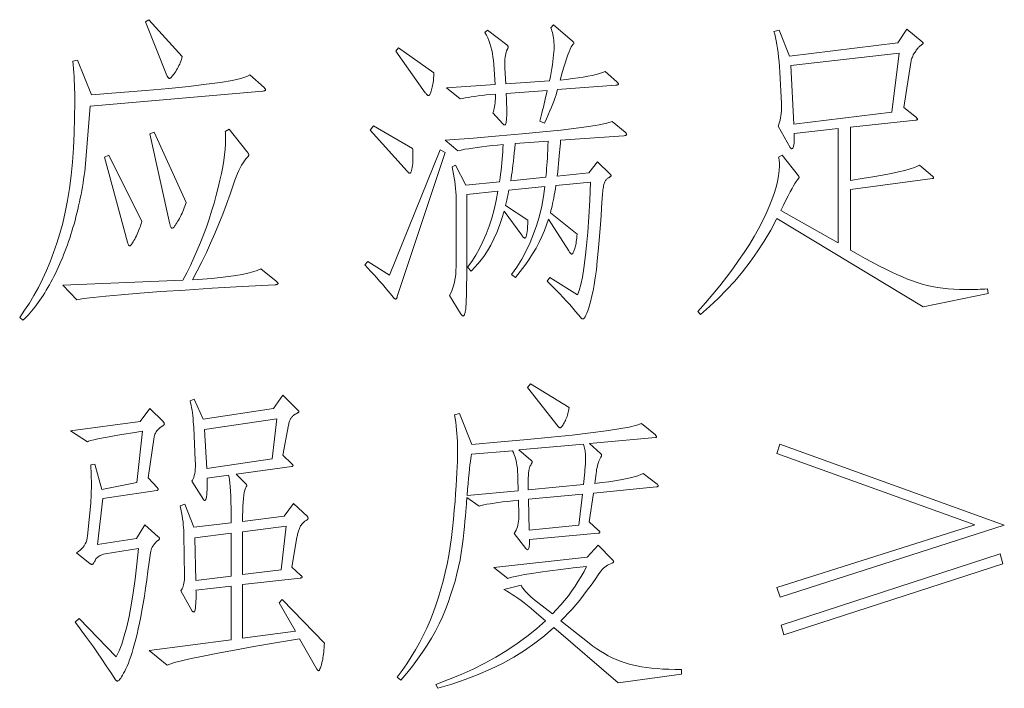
# Model space of a CAD drawing. Extents: x 0 to 1189, y 0 to 841.
# Tile 35 of 129: x 96 to 112, y 63 to 74. Entities that reach past the tile are written whole.
import ezdxf

# ---------------------------------------------------------------- set-up
doc = ezdxf.new("R2010")
doc.units = 0

msp = doc.modelspace()

# ---------------------------------------------------------------- linework, layer by layer
at = {"color": 7, "lineweight": 13}
for points in [[(98.374, 73.422), (98.367, 73.396), (98.36, 73.371), (98.351, 73.347), (98.342, 73.322), (98.332, 73.298), (98.321, 73.274), (98.309, 73.251), (98.296, 73.227), (98.283, 73.204), (98.268, 73.181), (98.254, 73.16), (98.241, 73.141), (98.228, 73.123), (98.217, 73.109), (98.206, 73.096), (98.197, 73.086), (98.188, 73.078), (98.181, 73.072), (98.174, 73.069), (98.168, 73.068), (98.163, 73.068), (98.158, 73.07), (98.153, 73.072), (98.149, 73.075), (98.144, 73.08), (98.14, 73.085), (98.136, 73.091), (98.133, 73.098), (98.129, 73.106), (98.126, 73.115), (97.778, 73.986), (97.83, 74.018)], [(105.416, 73.01), (105.421, 73.005), (105.426, 73), (105.43, 72.995), (105.433, 72.991), (105.436, 72.987), (105.438, 72.984), (105.44, 72.981), (105.442, 72.978), (105.442, 72.975), (105.443, 72.973), (105.442, 72.971), (105.441, 72.969), (105.439, 72.967), (105.436, 72.965), (105.432, 72.964), (105.427, 72.962), (105.422, 72.961), (105.416, 72.959), (105.408, 72.958), (105.4, 72.957), (104.456, 72.888), (104.445, 72.848), (104.432, 72.804), (104.417, 72.757), (104.399, 72.708), (104.379, 72.655), (104.357, 72.599), (104.332, 72.54), (104.305, 72.478), (104.276, 72.413), (104.244, 72.345), (104.165, 72.376), (104.177, 72.418), (104.189, 72.462), (104.2, 72.507), (104.212, 72.555), (104.225, 72.603), (104.237, 72.654), (104.249, 72.706), (104.261, 72.76), (104.274, 72.815), (104.287, 72.873), (103.621, 72.825), (103.623, 72.791), (103.625, 72.758), (103.627, 72.727), (103.628, 72.697), (103.629, 72.668), (103.63, 72.641), (103.631, 72.615), (103.632, 72.59), (103.632, 72.567), (103.632, 72.545), (103.632, 72.501), (103.631, 72.462), (103.629, 72.427), (103.627, 72.397), (103.624, 72.371), (103.621, 72.35), (103.616, 72.334), (103.612, 72.322), (103.606, 72.315), (103.6, 72.313), (103.597, 72.313), (103.594, 72.314), (103.591, 72.315), (103.588, 72.316), (103.584, 72.318), (103.581, 72.321), (103.578, 72.323), (103.575, 72.326), (103.572, 72.33), (103.569, 72.334), (103.405, 72.508), (103.414, 72.531), (103.422, 72.556), (103.429, 72.582), (103.435, 72.61), (103.439, 72.64), (103.443, 72.672), (103.446, 72.705), (103.447, 72.74), (103.448, 72.776), (103.447, 72.814), (103.371, 72.807), (103.299, 72.799), (103.232, 72.792), (103.168, 72.784), (103.109, 72.776), (103.054, 72.768), (103.004, 72.76), (102.957, 72.752), (102.915, 72.744), (102.877, 72.735), (102.655, 72.915), (103.442, 72.968), (103.421, 73.295), (103.416, 73.356), (103.408, 73.415), (103.399, 73.472), (103.388, 73.527), (103.375, 73.58), (103.359, 73.631), (103.342, 73.679), (103.323, 73.726), (103.302, 73.77), (103.278, 73.812), (103.321, 73.849), (103.632, 73.612), (103.636, 73.608), (103.64, 73.605), (103.643, 73.602), (103.645, 73.599), (103.648, 73.595), (103.65, 73.592), (103.651, 73.588), (103.652, 73.585), (103.653, 73.581), (103.653, 73.577), (103.653, 73.574), (103.652, 73.57), (103.652, 73.565), (103.651, 73.561), (103.649, 73.557), (103.647, 73.552), (103.645, 73.548), (103.643, 73.543), (103.64, 73.538), (103.637, 73.532), (103.628, 73.513), (103.621, 73.492), (103.614, 73.468), (103.609, 73.441), (103.604, 73.412), (103.601, 73.381), (103.599, 73.347), (103.598, 73.311), (103.599, 73.273), (103.6, 73.232), (103.616, 72.978), (104.324, 73.026), (104.338, 73.096), (104.35, 73.163), (104.361, 73.226), (104.371, 73.286), (104.379, 73.343), (104.386, 73.397), (104.391, 73.447), (104.394, 73.494), (104.397, 73.537), (104.397, 73.577), (104.397, 73.615), (104.395, 73.651), (104.393, 73.686), (104.389, 73.719), (104.384, 73.751), (104.378, 73.781), (104.372, 73.81), (104.364, 73.837), (104.355, 73.862), (104.345, 73.886), (104.387, 73.934), (104.698, 73.67), (104.702, 73.666), (104.706, 73.662), (104.709, 73.658), (104.712, 73.654), (104.714, 73.651), (104.716, 73.648), (104.718, 73.645), (104.719, 73.643), (104.719, 73.64), (104.719, 73.638), (104.719, 73.636), (104.719, 73.634), (104.718, 73.632), (104.717, 73.63), (104.715, 73.627), (104.714, 73.625), (104.712, 73.623), (104.709, 73.621), (104.707, 73.619), (104.704, 73.617), (104.69, 73.602), (104.675, 73.577), (104.658, 73.543), (104.64, 73.499), (104.62, 73.447), (104.599, 73.384), (104.576, 73.313), (104.552, 73.232), (104.525, 73.141), (104.498, 73.041), (104.601, 73.052), (104.697, 73.064), (104.787, 73.076), (104.87, 73.089), (104.946, 73.102), (105.016, 73.116), (105.079, 73.131), (105.135, 73.146), (105.184, 73.162), (105.226, 73.179)], [(111.429, 69.584), (110.379, 69.367), (108.008, 70.798), (107.908, 70.612), (107.802, 70.433), (107.69, 70.261), (107.574, 70.096), (107.453, 69.937), (107.326, 69.786), (107.194, 69.641), (107.057, 69.502), (106.915, 69.371), (106.768, 69.246), (106.725, 69.293), (106.851, 69.434), (106.971, 69.573), (107.085, 69.711), (107.192, 69.847), (107.294, 69.982), (107.389, 70.116), (107.478, 70.247), (107.562, 70.378), (107.639, 70.507), (107.71, 70.634), (107.775, 70.758), (107.833, 70.878), (107.884, 70.992), (107.928, 71.101), (107.965, 71.206), (107.996, 71.305), (108.02, 71.4), (108.037, 71.489), (108.047, 71.574), (108.051, 71.653), (108.05, 71.669), (108.05, 71.684), (108.049, 71.699), (108.048, 71.713), (108.047, 71.727), (108.045, 71.741), (108.043, 71.754), (108.04, 71.766), (108.038, 71.779), (108.035, 71.79), (108.093, 71.822), (108.357, 71.489), (108.359, 71.487), (108.361, 71.485), (108.362, 71.483), (108.363, 71.481), (108.365, 71.478), (108.366, 71.476), (108.366, 71.473), (108.367, 71.471), (108.367, 71.468), (108.367, 71.466), (108.367, 71.463), (108.366, 71.46), (108.365, 71.457), (108.364, 71.454), (108.362, 71.451), (108.36, 71.447), (108.357, 71.443), (108.354, 71.439), (108.35, 71.436), (108.346, 71.431), (108.335, 71.418), (108.32, 71.396), (108.301, 71.366), (108.279, 71.328), (108.254, 71.282), (108.225, 71.228), (108.192, 71.166), (108.155, 71.095), (108.115, 71.017), (108.072, 70.93), (109.001, 70.402), (109.001, 72.255), (108.288, 72.176), (108.29, 72.129), (108.29, 72.086), (108.289, 72.049), (108.287, 72.017), (108.284, 71.99), (108.28, 71.967), (108.274, 71.95), (108.268, 71.938), (108.26, 71.93), (108.251, 71.928), (108.248, 71.928), (108.245, 71.928), (108.242, 71.93), (108.239, 71.931), (108.237, 71.933), (108.234, 71.935), (108.232, 71.938), (108.229, 71.941), (108.227, 71.945), (108.225, 71.949), (108.029, 72.292), (108.041, 72.324), (108.052, 72.357), (108.061, 72.392), (108.068, 72.427), (108.074, 72.463), (108.079, 72.501), (108.082, 72.539), (108.083, 72.579), (108.084, 72.62), (108.082, 72.661), (108.056, 73.168), (108.05, 73.254), (108.044, 73.335), (108.036, 73.412), (108.028, 73.484), (108.019, 73.552), (108.009, 73.616), (107.998, 73.676), (107.987, 73.731), (107.974, 73.782), (107.961, 73.828), (108.045, 73.849), (108.214, 73.427), (109.967, 73.643), (110.115, 73.865), (110.363, 73.659), (110.366, 73.657), (110.368, 73.655), (110.371, 73.653), (110.373, 73.651), (110.375, 73.649), (110.376, 73.646), (110.377, 73.644), (110.378, 73.642), (110.378, 73.64), (110.379, 73.638), (110.378, 73.636), (110.377, 73.633), (110.375, 73.63), (110.372, 73.627), (110.369, 73.623), (110.364, 73.62), (110.359, 73.615), (110.353, 73.611), (110.347, 73.606), (110.339, 73.601), (110.331, 73.595), (110.323, 73.588), (110.314, 73.58), (110.305, 73.571), (110.296, 73.561), (110.287, 73.55), (110.277, 73.538), (110.267, 73.525), (110.257, 73.511), (110.247, 73.495), (110.236, 73.48), (110.227, 73.463), (110.218, 73.447), (110.21, 73.43), (110.203, 73.414), (110.197, 73.397), (110.191, 73.379), (110.186, 73.362), (110.182, 73.344), (110.178, 73.327), (110.067, 72.598), (110.268, 72.434), (110.272, 72.43), (110.275, 72.426), (110.278, 72.423), (110.281, 72.42), (110.284, 72.417), (110.285, 72.414), (110.287, 72.411), (110.288, 72.409), (110.289, 72.407), (110.289, 72.405), (110.289, 72.404), (110.288, 72.402), (110.286, 72.401), (110.285, 72.399), (110.282, 72.398), (110.279, 72.397), (110.276, 72.396), (110.272, 72.394), (110.267, 72.393), (110.262, 72.392), (109.201, 72.276), (109.201, 71.416), (109.392, 71.446), (109.565, 71.474), (109.721, 71.502), (109.859, 71.529), (109.98, 71.554), (110.083, 71.578), (110.169, 71.601), (110.237, 71.623), (110.287, 71.644), (110.321, 71.664), (110.532, 71.484), (110.535, 71.481), (110.537, 71.478), (110.54, 71.475), (110.542, 71.472), (110.544, 71.47), (110.545, 71.467), (110.546, 71.465), (110.547, 71.462), (110.547, 71.46), (110.548, 71.458), (110.547, 71.456), (110.547, 71.454), (110.546, 71.452), (110.545, 71.451), (110.544, 71.45), (110.542, 71.449), (110.54, 71.448), (110.537, 71.448), (110.535, 71.447), (110.532, 71.447), (109.201, 71.268), (109.201, 70.286), (109.324, 70.216), (109.441, 70.151), (109.553, 70.09), (109.661, 70.034), (109.764, 69.982), (109.861, 69.934), (109.954, 69.891), (110.043, 69.852), (110.126, 69.817), (110.204, 69.787), (110.281, 69.76), (110.36, 69.737), (110.441, 69.716), (110.524, 69.697), (110.608, 69.682), (110.695, 69.669), (110.783, 69.66), (110.873, 69.653), (110.966, 69.648), (111.06, 69.647), (111.092, 69.647), (111.125, 69.647), (111.158, 69.648), (111.193, 69.649), (111.229, 69.65), (111.265, 69.651), (111.302, 69.652), (111.34, 69.654), (111.379, 69.656), (111.419, 69.658)], [(102.449, 73.158), (102.449, 73.13), (102.448, 73.104), (102.447, 73.077), (102.444, 73.051), (102.442, 73.026), (102.438, 73.001), (102.434, 72.976), (102.429, 72.952), (102.424, 72.928), (102.418, 72.904), (102.412, 72.882), (102.406, 72.862), (102.4, 72.845), (102.394, 72.83), (102.389, 72.817), (102.384, 72.807), (102.379, 72.799), (102.374, 72.793), (102.369, 72.789), (102.365, 72.788), (102.361, 72.789), (102.356, 72.79), (102.351, 72.792), (102.346, 72.796), (102.341, 72.8), (102.336, 72.805), (102.33, 72.811), (102.324, 72.818), (102.318, 72.827), (102.312, 72.836), (101.832, 73.506), (101.879, 73.564)], [(109.988, 73.474), (108.235, 73.274), (108.283, 72.329), (109.872, 72.519)], [(99.699, 72.92), (99.704, 72.915), (99.709, 72.91), (99.713, 72.905), (99.716, 72.901), (99.719, 72.897), (99.721, 72.893), (99.723, 72.89), (99.724, 72.886), (99.725, 72.883), (99.725, 72.88), (99.725, 72.878), (99.724, 72.876), (99.721, 72.873), (99.718, 72.871), (99.714, 72.869), (99.708, 72.867), (99.702, 72.866), (99.695, 72.864), (99.687, 72.863), (99.678, 72.862), (96.88, 72.619), (96.801, 71.621), (96.793, 71.559), (96.785, 71.497), (96.776, 71.435), (96.766, 71.374), (96.756, 71.312), (96.745, 71.251), (96.734, 71.189), (96.722, 71.128), (96.709, 71.067), (96.695, 71.006), (96.681, 70.946), (96.667, 70.886), (96.652, 70.827), (96.636, 70.768), (96.62, 70.709), (96.603, 70.652), (96.586, 70.594), (96.569, 70.538), (96.55, 70.481), (96.532, 70.426), (96.512, 70.371), (96.493, 70.316), (96.473, 70.263), (96.452, 70.21), (96.431, 70.158), (96.409, 70.106), (96.387, 70.056), (96.364, 70.006), (96.341, 69.957), (96.318, 69.908), (96.294, 69.861), (96.27, 69.814), (96.245, 69.769), (96.221, 69.724), (96.196, 69.68), (96.171, 69.637), (96.145, 69.595), (96.119, 69.554), (96.093, 69.515), (96.067, 69.475), (96.041, 69.438), (96.014, 69.401), (95.987, 69.365), (95.96, 69.331), (95.933, 69.298), (95.905, 69.266), (95.877, 69.235), (95.849, 69.206), (95.821, 69.178), (95.793, 69.151), (95.74, 69.198), (95.82, 69.312), (95.898, 69.43), (95.971, 69.553), (96.042, 69.682), (96.109, 69.815), (96.172, 69.954), (96.232, 70.097), (96.289, 70.246), (96.342, 70.399), (96.392, 70.558), (96.437, 70.724), (96.478, 70.901), (96.514, 71.088), (96.546, 71.285), (96.572, 71.493), (96.594, 71.711), (96.61, 71.94), (96.622, 72.179), (96.63, 72.428), (96.632, 72.688), (96.632, 72.759), (96.631, 72.829), (96.629, 72.898), (96.627, 72.966), (96.624, 73.032), (96.621, 73.098), (96.616, 73.162), (96.612, 73.225), (96.606, 73.287), (96.6, 73.348), (96.674, 73.364), (96.901, 72.804), (97.366, 72.839), (97.784, 72.873), (98.156, 72.906), (98.482, 72.939), (98.762, 72.972), (98.996, 73.003), (99.183, 73.035), (99.324, 73.066), (99.418, 73.096), (99.467, 73.126)], [(102.106, 71.933), (102.107, 71.915), (102.108, 71.897), (102.109, 71.88), (102.11, 71.862), (102.11, 71.845), (102.111, 71.828), (102.111, 71.811), (102.111, 71.794), (102.112, 71.778), (102.112, 71.761), (102.111, 71.745), (102.111, 71.729), (102.11, 71.713), (102.109, 71.697), (102.108, 71.681), (102.106, 71.666), (102.104, 71.651), (102.101, 71.635), (102.099, 71.62), (102.096, 71.606), (102.093, 71.592), (102.089, 71.579), (102.086, 71.568), (102.083, 71.558), (102.079, 71.55), (102.076, 71.543), (102.072, 71.538), (102.069, 71.535), (102.065, 71.532), (102.061, 71.532), (102.058, 71.532), (102.054, 71.533), (102.05, 71.535), (102.045, 71.537), (102.041, 71.54), (102.036, 71.543), (102.032, 71.547), (102.027, 71.552), (102.022, 71.557), (102.017, 71.563), (101.42, 72.229), (101.473, 72.297)], [(105.548, 72.197), (105.553, 72.193), (105.558, 72.189), (105.562, 72.185), (105.565, 72.181), (105.568, 72.177), (105.57, 72.173), (105.572, 72.17), (105.574, 72.166), (105.574, 72.163), (105.575, 72.16), (105.574, 72.157), (105.573, 72.154), (105.57, 72.151), (105.567, 72.149), (105.563, 72.147), (105.558, 72.145), (105.551, 72.143), (105.544, 72.141), (105.536, 72.14), (105.527, 72.139), (104.503, 72.065), (104.5, 72.019), (104.496, 71.971), (104.492, 71.919), (104.487, 71.866), (104.482, 71.809), (104.476, 71.749), (104.47, 71.687), (104.464, 71.622), (104.457, 71.555), (104.45, 71.484), (104.962, 71.537), (105.1, 71.716), (105.305, 71.516), (105.308, 71.514), (105.311, 71.512), (105.314, 71.509), (105.316, 71.507), (105.317, 71.505), (105.319, 71.502), (105.32, 71.5), (105.321, 71.497), (105.321, 71.495), (105.321, 71.492), (105.321, 71.489), (105.319, 71.486), (105.317, 71.483), (105.314, 71.48), (105.309, 71.476), (105.304, 71.472), (105.298, 71.468), (105.291, 71.464), (105.283, 71.46), (105.274, 71.455), (105.265, 71.45), (105.256, 71.443), (105.248, 71.435), (105.24, 71.426), (105.233, 71.416), (105.226, 71.405), (105.22, 71.392), (105.215, 71.378), (105.21, 71.363), (105.205, 71.347), (105.201, 71.329), (105.197, 71.309), (105.193, 71.286), (105.19, 71.262), (105.187, 71.235), (105.184, 71.206), (105.181, 71.174), (105.178, 71.141), (105.176, 71.105), (105.173, 71.067), (105.159, 70.845), (105.145, 70.638), (105.13, 70.447), (105.115, 70.271), (105.099, 70.111), (105.083, 69.966), (105.066, 69.838), (105.048, 69.724), (105.031, 69.626), (105.012, 69.544), (104.994, 69.473), (104.977, 69.41), (104.96, 69.354), (104.944, 69.306), (104.929, 69.265), (104.914, 69.231), (104.9, 69.205), (104.887, 69.187), (104.874, 69.176), (104.862, 69.172), (104.859, 69.172), (104.856, 69.173), (104.852, 69.174), (104.849, 69.175), (104.846, 69.177), (104.843, 69.18), (104.84, 69.182), (104.837, 69.185), (104.833, 69.189), (104.83, 69.193), (104.791, 69.243), (104.748, 69.294), (104.702, 69.348), (104.652, 69.404), (104.599, 69.462), (104.543, 69.522), (104.484, 69.585), (104.422, 69.649), (104.356, 69.716), (104.287, 69.784), (104.329, 69.842), (104.778, 69.563), (104.806, 69.633), (104.833, 69.729), (104.859, 69.849), (104.882, 69.994), (104.904, 70.164), (104.924, 70.36), (104.943, 70.58), (104.96, 70.824), (104.975, 71.094), (104.989, 71.389), (104.429, 71.331), (104.42, 71.277), (104.41, 71.226), (104.401, 71.176), (104.392, 71.129), (104.383, 71.084), (104.374, 71.042), (104.365, 71.001), (104.356, 70.963), (104.348, 70.927), (104.339, 70.893), (104.772, 70.544), (104.769, 70.512), (104.765, 70.481), (104.762, 70.451), (104.758, 70.424), (104.754, 70.399), (104.749, 70.375), (104.745, 70.353), (104.74, 70.333), (104.735, 70.315), (104.73, 70.299), (104.725, 70.284), (104.72, 70.271), (104.715, 70.26), (104.71, 70.25), (104.706, 70.242), (104.701, 70.235), (104.697, 70.229), (104.693, 70.226), (104.689, 70.223), (104.685, 70.222), (104.681, 70.223), (104.677, 70.225), (104.673, 70.227), (104.668, 70.231), (104.663, 70.236), (104.658, 70.241), (104.653, 70.248), (104.647, 70.256), (104.641, 70.265), (104.635, 70.275), (104.308, 70.787), (104.278, 70.695), (104.242, 70.603), (104.202, 70.509), (104.157, 70.416), (104.106, 70.321), (104.05, 70.227), (103.989, 70.131), (103.923, 70.036), (103.851, 69.939), (103.775, 69.842), (103.711, 69.89), (103.796, 70.013), (103.875, 70.141), (103.946, 70.273), (104.01, 70.409), (104.067, 70.55), (104.118, 70.694), (104.161, 70.843), (104.198, 70.996), (104.227, 71.154), (104.25, 71.315), (103.664, 71.257), (103.658, 71.228), (103.653, 71.2), (103.648, 71.173), (103.643, 71.147), (103.637, 71.121), (103.632, 71.097), (103.627, 71.074), (103.621, 71.051), (103.616, 71.03), (103.611, 71.009), (103.975, 70.771), (103.973, 70.716), (103.97, 70.667), (103.966, 70.623), (103.962, 70.586), (103.957, 70.554), (103.951, 70.528), (103.945, 70.507), (103.938, 70.493), (103.93, 70.484), (103.922, 70.481), (103.919, 70.482), (103.915, 70.483), (103.911, 70.485), (103.907, 70.489), (103.903, 70.493), (103.898, 70.498), (103.892, 70.504), (103.887, 70.512), (103.881, 70.52), (103.875, 70.529), (103.59, 70.919), (103.554, 70.798), (103.514, 70.683), (103.471, 70.572), (103.423, 70.467), (103.372, 70.368), (103.317, 70.273), (103.258, 70.184), (103.194, 70.1), (103.127, 70.021), (103.057, 69.948), (102.993, 70.011), (103.063, 70.105), (103.128, 70.206), (103.189, 70.313), (103.245, 70.426), (103.297, 70.546), (103.344, 70.672), (103.387, 70.805), (103.426, 70.944), (103.46, 71.089), (103.489, 71.241), (102.983, 71.189), (102.983, 70.101), (102.982, 69.966), (102.982, 69.843), (102.981, 69.732), (102.98, 69.634), (102.978, 69.549), (102.976, 69.475), (102.974, 69.415), (102.971, 69.366), (102.968, 69.33), (102.964, 69.307), (102.96, 69.29), (102.957, 69.275), (102.953, 69.262), (102.949, 69.251), (102.946, 69.241), (102.942, 69.233), (102.938, 69.227), (102.935, 69.223), (102.931, 69.22), (102.927, 69.219), (102.923, 69.22), (102.92, 69.221), (102.915, 69.223), (102.911, 69.226), (102.907, 69.23), (102.902, 69.235), (102.897, 69.24), (102.893, 69.246), (102.888, 69.254), (102.882, 69.262), (102.703, 69.552), (102.724, 69.589), (102.743, 69.63), (102.759, 69.674), (102.774, 69.723), (102.786, 69.775), (102.796, 69.831), (102.804, 69.892), (102.809, 69.956), (102.813, 70.024), (102.814, 70.096), (102.814, 71.062), (102.813, 71.117), (102.811, 71.173), (102.808, 71.229), (102.803, 71.286), (102.797, 71.343), (102.789, 71.401), (102.78, 71.459), (102.77, 71.518), (102.758, 71.577), (102.745, 71.637), (102.803, 71.664), (102.967, 71.336), (103.516, 71.394), (103.524, 71.456), (103.532, 71.516), (103.539, 71.577), (103.545, 71.638), (103.551, 71.698), (103.557, 71.758), (103.562, 71.818), (103.567, 71.878), (103.57, 71.937), (103.574, 71.996), (103.481, 71.988), (103.393, 71.979), (103.308, 71.969), (103.228, 71.96), (103.153, 71.95), (103.082, 71.94), (103.015, 71.929), (102.952, 71.919), (102.894, 71.907), (102.84, 71.896), (102.634, 72.065), (103.092, 72.1), (103.508, 72.135), (103.882, 72.168), (104.215, 72.2), (104.506, 72.231), (104.755, 72.261), (104.963, 72.29), (105.129, 72.318), (105.254, 72.345), (105.337, 72.371)], [(99.894, 69.784), (99.9, 69.779), (99.906, 69.774), (99.911, 69.77), (99.915, 69.765), (99.918, 69.761), (99.921, 69.757), (99.923, 69.754), (99.925, 69.751), (99.926, 69.747), (99.926, 69.745), (99.926, 69.742), (99.924, 69.74), (99.922, 69.738), (99.918, 69.735), (99.914, 69.734), (99.909, 69.732), (99.903, 69.73), (99.896, 69.729), (99.888, 69.727), (99.879, 69.726), (99.346, 69.696), (98.86, 69.668), (98.421, 69.64), (98.029, 69.614), (97.684, 69.589), (97.386, 69.565), (97.135, 69.543), (96.931, 69.522), (96.774, 69.502), (96.664, 69.483), (96.437, 69.721), (98.385, 69.8), (98.447, 69.919), (98.506, 70.039), (98.563, 70.161), (98.617, 70.284), (98.669, 70.408), (98.718, 70.533), (98.765, 70.66), (98.809, 70.788), (98.85, 70.918), (98.889, 71.049), (98.924, 71.177), (98.956, 71.3), (98.984, 71.418), (99.009, 71.529), (99.029, 71.635), (99.046, 71.736), (99.059, 71.83), (99.069, 71.919), (99.074, 72.003), (99.076, 72.081), (99.076, 72.095), (99.076, 72.109), (99.076, 72.123), (99.075, 72.136), (99.075, 72.149), (99.074, 72.162), (99.074, 72.174), (99.073, 72.185), (99.072, 72.197), (99.071, 72.207), (99.134, 72.244), (99.419, 71.885), (99.425, 71.878), (99.431, 71.871), (99.435, 71.865), (99.44, 71.859), (99.443, 71.853), (99.446, 71.848), (99.448, 71.843), (99.45, 71.838), (99.451, 71.834), (99.451, 71.83), (99.451, 71.826), (99.45, 71.822), (99.449, 71.819), (99.448, 71.815), (99.446, 71.811), (99.443, 71.807), (99.441, 71.803), (99.437, 71.799), (99.434, 71.795), (99.43, 71.79), (99.406, 71.764), (99.382, 71.734), (99.358, 71.7), (99.335, 71.663), (99.312, 71.621), (99.29, 71.576), (99.268, 71.527), (99.246, 71.474), (99.224, 71.418), (99.203, 71.357), (99.148, 71.193), (99.09, 71.03), (99.03, 70.87), (98.967, 70.711), (98.902, 70.555), (98.834, 70.401), (98.764, 70.249), (98.691, 70.099), (98.616, 69.951), (98.538, 69.805), (98.702, 69.816), (98.854, 69.828), (98.994, 69.842), (99.123, 69.857), (99.24, 69.874), (99.345, 69.893), (99.438, 69.913), (99.519, 69.936), (99.589, 69.959), (99.646, 69.985)], [(98.437, 71.057), (98.428, 71.027), (98.417, 70.998), (98.406, 70.969), (98.395, 70.94), (98.383, 70.912), (98.37, 70.884), (98.357, 70.856), (98.343, 70.829), (98.328, 70.801), (98.313, 70.774), (98.299, 70.749), (98.285, 70.726), (98.272, 70.705), (98.261, 70.688), (98.25, 70.673), (98.241, 70.661), (98.232, 70.652), (98.225, 70.645), (98.218, 70.641), (98.213, 70.64), (98.208, 70.64), (98.204, 70.642), (98.2, 70.646), (98.195, 70.65), (98.191, 70.657), (98.187, 70.664), (98.184, 70.673), (98.18, 70.683), (98.177, 70.695), (98.173, 70.708), (97.851, 72.17), (97.92, 72.197)], [(104.302, 72.049), (103.769, 72.012), (103.762, 71.935), (103.754, 71.861), (103.747, 71.792), (103.74, 71.726), (103.732, 71.664), (103.725, 71.605), (103.717, 71.551), (103.71, 71.5), (103.703, 71.453), (103.695, 71.41), (104.265, 71.468), (104.27, 71.511), (104.274, 71.557), (104.278, 71.607), (104.282, 71.66), (104.285, 71.716), (104.289, 71.776), (104.292, 71.839), (104.296, 71.906), (104.299, 71.976)], [(97.719, 70.75), (97.713, 70.726), (97.705, 70.701), (97.697, 70.676), (97.688, 70.651), (97.678, 70.625), (97.667, 70.599), (97.656, 70.573), (97.643, 70.546), (97.63, 70.519), (97.617, 70.492), (97.603, 70.466), (97.59, 70.442), (97.578, 70.422), (97.568, 70.404), (97.558, 70.389), (97.549, 70.376), (97.541, 70.367), (97.535, 70.36), (97.529, 70.356), (97.524, 70.354), (97.52, 70.355), (97.516, 70.357), (97.512, 70.36), (97.508, 70.364), (97.504, 70.369), (97.501, 70.375), (97.497, 70.383), (97.494, 70.392), (97.49, 70.401), (97.487, 70.413), (97.112, 71.79), (97.186, 71.827)], [(102.634, 71.87), (101.858, 69.536), (101.856, 69.528), (101.854, 69.521), (101.851, 69.515), (101.849, 69.509), (101.846, 69.505), (101.844, 69.501), (101.841, 69.498), (101.838, 69.496), (101.835, 69.494), (101.832, 69.494), (101.829, 69.494), (101.825, 69.495), (101.821, 69.497), (101.817, 69.499), (101.813, 69.502), (101.809, 69.505), (101.804, 69.509), (101.8, 69.514), (101.795, 69.52), (101.79, 69.526), (101.748, 69.577), (101.705, 69.629), (101.662, 69.681), (101.617, 69.733), (101.572, 69.786), (101.525, 69.838), (101.478, 69.89), (101.43, 69.943), (101.381, 69.996), (101.33, 70.048), (101.383, 70.101), (101.732, 69.879), (102.55, 71.912)], [(104.64, 67.736), (104.637, 67.711), (104.632, 67.686), (104.627, 67.662), (104.622, 67.639), (104.615, 67.616), (104.608, 67.594), (104.6, 67.572), (104.591, 67.55), (104.582, 67.529), (104.572, 67.509), (104.561, 67.49), (104.552, 67.473), (104.543, 67.458), (104.535, 67.445), (104.527, 67.434), (104.521, 67.425), (104.515, 67.418), (104.509, 67.413), (104.504, 67.41), (104.5, 67.409), (104.497, 67.409), (104.493, 67.41), (104.49, 67.411), (104.486, 67.412), (104.483, 67.414), (104.479, 67.416), (104.476, 67.419), (104.473, 67.422), (104.469, 67.426), (104.466, 67.43), (103.97, 68.063), (104.017, 68.121)], [(100.676, 63.919), (100.674, 63.882), (100.672, 63.846), (100.67, 63.811), (100.667, 63.777), (100.663, 63.745), (100.659, 63.714), (100.654, 63.684), (100.649, 63.656), (100.643, 63.629), (100.636, 63.603), (100.629, 63.578), (100.623, 63.557), (100.617, 63.538), (100.611, 63.521), (100.605, 63.508), (100.6, 63.496), (100.595, 63.487), (100.59, 63.481), (100.585, 63.477), (100.581, 63.476), (100.579, 63.476), (100.576, 63.477), (100.574, 63.478), (100.571, 63.48), (100.569, 63.482), (100.566, 63.485), (100.563, 63.489), (100.56, 63.493), (100.557, 63.497), (100.554, 63.502), (100.275, 63.993), (99.884, 63.926), (99.533, 63.865), (99.221, 63.808), (98.948, 63.758), (98.715, 63.712), (98.52, 63.672), (98.364, 63.637), (98.247, 63.608), (98.17, 63.584), (98.131, 63.566), (97.836, 63.803), (99.166, 63.977), (99.166, 64.843), (98.596, 64.78), (98.597, 64.761), (98.597, 64.742), (98.598, 64.722), (98.598, 64.701), (98.598, 64.679), (98.597, 64.657), (98.597, 64.633), (98.596, 64.609), (98.595, 64.584), (98.593, 64.558), (98.591, 64.533), (98.589, 64.511), (98.587, 64.491), (98.585, 64.474), (98.582, 64.459), (98.579, 64.447), (98.576, 64.438), (98.572, 64.431), (98.568, 64.427), (98.564, 64.426), (98.56, 64.426), (98.556, 64.427), (98.552, 64.428), (98.548, 64.43), (98.544, 64.433), (98.541, 64.436), (98.537, 64.439), (98.534, 64.443), (98.53, 64.447), (98.527, 64.452), (98.353, 64.769), (98.364, 64.786), (98.374, 64.804), (98.383, 64.824), (98.39, 64.845), (98.396, 64.868), (98.402, 64.893), (98.406, 64.919), (98.409, 64.947), (98.41, 64.976), (98.411, 65.007), (98.4, 65.677), (98.4, 65.714), (98.398, 65.753), (98.395, 65.795), (98.391, 65.839), (98.386, 65.884), (98.38, 65.933), (98.372, 65.983), (98.363, 66.035), (98.353, 66.09), (98.342, 66.147), (98.416, 66.173), (98.564, 65.799), (99.166, 65.873), (99.165, 65.994), (99.164, 66.106), (99.162, 66.208), (99.159, 66.3), (99.155, 66.382), (99.151, 66.454), (99.145, 66.516), (99.139, 66.569), (99.132, 66.611), (99.124, 66.643), (98.775, 66.596), (98.777, 66.527), (98.777, 66.465), (98.776, 66.41), (98.774, 66.363), (98.771, 66.323), (98.767, 66.29), (98.762, 66.264), (98.755, 66.246), (98.747, 66.235), (98.738, 66.232), (98.736, 66.232), (98.734, 66.232), (98.732, 66.233), (98.73, 66.234), (98.728, 66.235), (98.726, 66.237), (98.724, 66.239), (98.721, 66.242), (98.719, 66.244), (98.717, 66.247), (98.527, 66.543), (98.54, 66.561), (98.551, 66.582), (98.561, 66.607), (98.569, 66.635), (98.576, 66.667), (98.581, 66.703), (98.584, 66.742), (98.586, 66.785), (98.587, 66.831), (98.585, 66.881), (98.559, 67.414), (98.556, 67.465), (98.553, 67.514), (98.549, 67.562), (98.544, 67.607), (98.539, 67.652), (98.533, 67.694), (98.526, 67.735), (98.518, 67.774), (98.51, 67.811), (98.501, 67.847), (98.569, 67.873), (98.712, 67.551), (99.852, 67.72), (100.005, 67.937), (100.238, 67.704), (100.243, 67.7), (100.247, 67.696), (100.251, 67.692), (100.254, 67.689), (100.257, 67.685), (100.26, 67.682), (100.262, 67.679), (100.263, 67.676), (100.264, 67.673), (100.264, 67.67), (100.264, 67.667), (100.262, 67.665), (100.26, 67.662), (100.257, 67.659), (100.253, 67.656), (100.249, 67.652), (100.243, 67.649), (100.237, 67.646), (100.23, 67.642), (100.222, 67.638), (100.213, 67.634), (100.205, 67.63), (100.197, 67.625), (100.189, 67.62), (100.181, 67.615), (100.174, 67.609), (100.166, 67.602), (100.159, 67.595), (100.152, 67.588), (100.145, 67.58), (100.138, 67.572), (100.132, 67.562), (100.126, 67.552), (100.121, 67.541), (100.115, 67.528), (100.111, 67.515), (100.106, 67.5), (100.102, 67.485), (100.098, 67.468), (100.095, 67.451), (100.005, 66.965), (100.148, 66.828), (100.152, 66.824), (100.155, 66.82), (100.159, 66.816), (100.161, 66.813), (100.164, 66.81), (100.166, 66.807), (100.167, 66.804), (100.168, 66.801), (100.169, 66.799), (100.169, 66.796), (100.169, 66.794), (100.168, 66.792), (100.167, 66.791), (100.166, 66.789), (100.164, 66.787), (100.161, 66.786), (100.159, 66.784), (100.155, 66.783), (100.152, 66.782), (100.148, 66.781), (99.245, 66.659), (99.398, 66.506), (99.402, 66.502), (99.406, 66.498), (99.409, 66.494), (99.412, 66.491), (99.414, 66.488), (99.416, 66.484), (99.417, 66.482), (99.418, 66.479), (99.419, 66.477), (99.419, 66.474), (99.419, 66.472), (99.419, 66.47), (99.418, 66.468), (99.418, 66.466), (99.417, 66.464), (99.416, 66.462), (99.414, 66.46), (99.413, 66.457), (99.411, 66.455), (99.409, 66.453), (99.398, 66.43), (99.388, 66.399), (99.379, 66.361), (99.372, 66.316), (99.365, 66.263), (99.36, 66.204), (99.356, 66.137), (99.353, 66.063), (99.351, 65.982), (99.351, 65.894), (100.026, 65.978), (100.174, 66.184), (100.401, 65.973), (100.403, 65.971), (100.405, 65.968), (100.407, 65.966), (100.408, 65.964), (100.409, 65.961), (100.41, 65.958), (100.411, 65.955), (100.411, 65.953), (100.412, 65.95), (100.412, 65.946), (100.412, 65.943), (100.411, 65.94), (100.41, 65.937), (100.409, 65.935), (100.408, 65.932), (100.406, 65.929), (100.404, 65.927), (100.402, 65.924), (100.399, 65.922), (100.396, 65.92), (100.379, 65.908), (100.362, 65.896), (100.348, 65.884), (100.334, 65.872), (100.321, 65.859), (100.31, 65.847), (100.3, 65.834), (100.291, 65.82), (100.284, 65.807), (100.277, 65.793), (100.271, 65.779), (100.266, 65.765), (100.261, 65.75), (100.256, 65.735), (100.251, 65.719), (100.247, 65.703), (100.243, 65.687), (100.239, 65.67), (100.236, 65.653), (100.232, 65.635), (100.148, 65.155), (100.29, 65.023), (100.295, 65.019), (100.3, 65.015), (100.304, 65.011), (100.307, 65.007), (100.31, 65.004), (100.313, 65.001), (100.314, 64.998), (100.316, 64.996), (100.316, 64.993), (100.317, 64.991), (100.316, 64.989), (100.315, 64.987), (100.314, 64.985), (100.312, 64.983), (100.309, 64.982), (100.305, 64.98), (100.301, 64.979), (100.296, 64.977), (100.291, 64.976), (100.285, 64.975), (99.351, 64.87), (99.351, 64.004), (100.206, 64.115), (99.942, 64.574), (99.995, 64.627)], [(98.063, 67.509), (98.067, 67.505), (98.07, 67.501), (98.073, 67.497), (98.076, 67.493), (98.078, 67.489), (98.08, 67.486), (98.082, 67.482), (98.083, 67.479), (98.084, 67.475), (98.084, 67.472), (98.083, 67.469), (98.083, 67.466), (98.081, 67.463), (98.079, 67.459), (98.077, 67.456), (98.074, 67.453), (98.071, 67.45), (98.067, 67.447), (98.062, 67.444), (98.057, 67.44), (98.034, 67.426), (98.013, 67.411), (97.994, 67.395), (97.977, 67.379), (97.962, 67.361), (97.95, 67.343), (97.939, 67.324), (97.931, 67.304), (97.924, 67.283), (97.92, 67.261), (97.82, 66.601), (97.973, 66.437), (97.975, 66.434), (97.977, 66.431), (97.978, 66.428), (97.98, 66.426), (97.981, 66.423), (97.982, 66.42), (97.982, 66.418), (97.983, 66.415), (97.983, 66.413), (97.983, 66.411), (97.983, 66.409), (97.983, 66.407), (97.982, 66.405), (97.98, 66.403), (97.978, 66.402), (97.976, 66.4), (97.973, 66.399), (97.97, 66.397), (97.966, 66.396), (97.962, 66.395), (97.086, 66.263), (97.002, 65.519), (97.63, 65.614), (97.767, 65.836), (97.983, 65.646), (97.987, 65.642), (97.991, 65.639), (97.994, 65.636), (97.997, 65.633), (97.999, 65.63), (98.001, 65.627), (98.003, 65.623), (98.004, 65.62), (98.004, 65.617), (98.005, 65.614), (98.004, 65.611), (98.003, 65.608), (98.002, 65.604), (98, 65.601), (97.998, 65.598), (97.995, 65.595), (97.992, 65.592), (97.988, 65.589), (97.983, 65.585), (97.978, 65.582), (97.959, 65.566), (97.941, 65.549), (97.925, 65.531), (97.911, 65.513), (97.898, 65.494), (97.886, 65.474), (97.877, 65.453), (97.868, 65.432), (97.862, 65.41), (97.857, 65.387), (97.838, 65.233), (97.818, 65.086), (97.799, 64.946), (97.78, 64.812), (97.76, 64.685), (97.741, 64.566), (97.721, 64.453), (97.701, 64.346), (97.681, 64.247), (97.661, 64.154), (97.641, 64.067), (97.621, 63.986), (97.601, 63.909), (97.581, 63.837), (97.561, 63.77), (97.541, 63.707), (97.521, 63.65), (97.501, 63.598), (97.481, 63.55), (97.461, 63.508), (97.441, 63.469), (97.423, 63.435), (97.406, 63.405), (97.391, 63.379), (97.376, 63.357), (97.363, 63.339), (97.351, 63.325), (97.341, 63.315), (97.332, 63.309), (97.324, 63.307), (97.32, 63.307), (97.317, 63.308), (97.314, 63.309), (97.311, 63.31), (97.308, 63.312), (97.305, 63.315), (97.301, 63.317), (97.298, 63.32), (97.295, 63.324), (97.292, 63.328), (97.215, 63.445), (97.141, 63.556), (97.069, 63.663), (97, 63.764), (96.933, 63.86), (96.869, 63.951), (96.807, 64.036), (96.748, 64.117), (96.691, 64.192), (96.637, 64.262), (96.701, 64.321), (97.302, 63.703), (97.349, 63.796), (97.393, 63.908), (97.435, 64.038), (97.475, 64.186), (97.512, 64.352), (97.548, 64.537), (97.581, 64.739), (97.612, 64.96), (97.64, 65.199), (97.667, 65.456), (97.123, 65.366), (97.1, 65.361), (97.08, 65.355), (97.06, 65.348), (97.042, 65.34), (97.026, 65.331), (97.011, 65.321), (96.998, 65.31), (96.986, 65.298), (96.976, 65.285), (96.967, 65.271), (96.96, 65.257), (96.952, 65.244), (96.946, 65.233), (96.939, 65.223), (96.934, 65.215), (96.928, 65.209), (96.923, 65.203), (96.919, 65.2), (96.915, 65.198), (96.912, 65.197), (96.909, 65.197), (96.905, 65.197), (96.902, 65.198), (96.899, 65.199), (96.896, 65.199), (96.893, 65.201), (96.89, 65.202), (96.886, 65.204), (96.883, 65.205), (96.88, 65.207), (96.658, 65.387), (96.69, 65.406), (96.718, 65.427), (96.743, 65.449), (96.766, 65.474), (96.785, 65.5), (96.802, 65.529), (96.815, 65.559), (96.826, 65.591), (96.833, 65.625), (96.838, 65.661), (96.891, 66.189), (96.893, 66.217), (96.894, 66.245), (96.896, 66.274), (96.897, 66.303), (96.899, 66.333), (96.9, 66.364), (96.9, 66.394), (96.901, 66.426), (96.901, 66.458), (96.901, 66.49), (96.901, 66.523), (96.901, 66.555), (96.9, 66.587), (96.9, 66.619), (96.899, 66.651), (96.897, 66.683), (96.896, 66.714), (96.894, 66.745), (96.893, 66.776), (96.891, 66.807), (96.959, 66.823), (97.07, 66.411), (97.64, 66.522), (97.73, 67.356), (97.571, 67.33), (97.427, 67.307), (97.299, 67.285), (97.187, 67.265), (97.09, 67.246), (97.008, 67.23), (96.943, 67.215), (96.892, 67.202), (96.857, 67.191), (96.838, 67.182), (96.563, 67.361), (97.693, 67.514), (97.851, 67.72)], [(99.905, 67.557), (98.733, 67.382), (98.77, 66.749), (99.831, 66.907)], [(106.066, 66.495), (106.07, 66.492), (106.073, 66.489), (106.076, 66.486), (106.079, 66.484), (106.081, 66.481), (106.083, 66.478), (106.085, 66.476), (106.086, 66.474), (106.087, 66.471), (106.087, 66.469), (106.086, 66.467), (106.086, 66.465), (106.084, 66.463), (106.083, 66.461), (106.08, 66.46), (106.077, 66.458), (106.074, 66.457), (106.07, 66.456), (106.065, 66.454), (106.06, 66.453), (105.036, 66.353), (104.968, 65.888), (105.115, 65.751), (105.12, 65.747), (105.125, 65.743), (105.129, 65.739), (105.132, 65.736), (105.135, 65.732), (105.138, 65.729), (105.139, 65.725), (105.141, 65.722), (105.142, 65.72), (105.142, 65.717), (105.142, 65.714), (105.141, 65.712), (105.139, 65.71), (105.138, 65.708), (105.135, 65.707), (105.132, 65.706), (105.129, 65.705), (105.125, 65.704), (105.12, 65.704), (105.115, 65.704), (104.002, 65.598), (104.001, 65.567), (104, 65.539), (103.999, 65.515), (103.996, 65.493), (103.994, 65.475), (103.99, 65.461), (103.986, 65.449), (103.981, 65.441), (103.976, 65.436), (103.97, 65.434), (103.968, 65.435), (103.965, 65.435), (103.963, 65.436), (103.961, 65.438), (103.958, 65.44), (103.955, 65.442), (103.952, 65.445), (103.95, 65.448), (103.947, 65.451), (103.943, 65.456), (103.753, 65.698), (103.768, 65.723), (103.782, 65.749), (103.793, 65.776), (103.803, 65.805), (103.811, 65.834), (103.818, 65.865), (103.823, 65.897), (103.826, 65.93), (103.828, 65.964), (103.827, 65.999), (103.822, 66.237), (103.73, 66.227), (103.644, 66.218), (103.565, 66.208), (103.492, 66.199), (103.425, 66.189), (103.364, 66.18), (103.309, 66.17), (103.261, 66.161), (103.219, 66.151), (103.183, 66.142), (102.983, 66.279), (102.982, 66.251), (102.98, 66.215), (102.977, 66.17), (102.973, 66.116), (102.968, 66.053), (102.962, 65.981), (102.954, 65.9), (102.945, 65.811), (102.936, 65.713), (102.925, 65.606), (102.911, 65.494), (102.894, 65.382), (102.874, 65.269), (102.851, 65.156), (102.824, 65.042), (102.793, 64.928), (102.759, 64.813), (102.722, 64.698), (102.681, 64.582), (102.637, 64.466), (102.588, 64.349), (102.535, 64.233), (102.476, 64.118), (102.411, 64.003), (102.342, 63.888), (102.267, 63.774), (102.187, 63.661), (102.102, 63.548), (102.012, 63.435), (101.916, 63.323), (101.858, 63.37), (101.938, 63.478), (102.013, 63.588), (102.085, 63.699), (102.153, 63.813), (102.218, 63.929), (102.279, 64.046), (102.335, 64.166), (102.389, 64.288), (102.438, 64.411), (102.484, 64.537), (102.526, 64.665), (102.565, 64.795), (102.601, 64.928), (102.635, 65.064), (102.665, 65.202), (102.692, 65.343), (102.715, 65.486), (102.736, 65.632), (102.754, 65.78), (102.769, 65.931), (102.781, 66.078), (102.793, 66.217), (102.803, 66.347), (102.811, 66.467), (102.818, 66.579), (102.824, 66.682), (102.829, 66.776), (102.832, 66.861), (102.834, 66.938), (102.835, 67.005), (102.834, 67.068), (102.833, 67.13), (102.831, 67.192), (102.827, 67.254), (102.823, 67.316), (102.818, 67.377), (102.812, 67.438), (102.804, 67.499), (102.796, 67.56), (102.787, 67.62), (102.867, 67.641), (103.067, 67.14), (103.538, 67.18), (103.966, 67.219), (104.35, 67.256), (104.691, 67.292), (104.987, 67.327), (105.241, 67.36), (105.45, 67.392), (105.616, 67.422), (105.739, 67.45), (105.817, 67.477), (106.039, 67.293), (106.043, 67.288), (106.047, 67.285), (106.05, 67.281), (106.053, 67.277), (106.055, 67.274), (106.057, 67.271), (106.058, 67.268), (106.059, 67.266), (106.06, 67.263), (106.06, 67.261), (106.06, 67.259), (106.059, 67.257), (106.058, 67.256), (106.057, 67.254), (106.055, 67.253), (106.053, 67.252), (106.05, 67.251), (106.047, 67.251), (106.043, 67.25), (106.039, 67.25), (104.973, 67.155), (105.152, 66.992), (105.155, 66.99), (105.158, 66.987), (105.16, 66.985), (105.162, 66.983), (105.164, 66.98), (105.166, 66.978), (105.167, 66.976), (105.168, 66.973), (105.168, 66.971), (105.168, 66.968), (105.168, 66.965), (105.168, 66.962), (105.167, 66.959), (105.166, 66.956), (105.166, 66.953), (105.164, 66.949), (105.163, 66.946), (105.161, 66.942), (105.16, 66.938), (105.158, 66.934), (105.146, 66.914), (105.136, 66.893), (105.126, 66.87), (105.117, 66.846), (105.109, 66.82), (105.101, 66.793), (105.094, 66.764), (105.088, 66.734), (105.083, 66.703), (105.078, 66.67), (105.057, 66.506), (105.174, 66.521), (105.283, 66.536), (105.383, 66.552), (105.475, 66.568), (105.558, 66.584), (105.632, 66.6), (105.698, 66.617), (105.755, 66.634), (105.804, 66.652), (105.844, 66.67)], [(103.817, 66.39), (103.811, 66.59), (103.811, 66.648), (103.808, 66.703), (103.803, 66.755), (103.797, 66.804), (103.789, 66.85), (103.779, 66.894), (103.767, 66.935), (103.754, 66.972), (103.739, 67.007), (103.722, 67.039), (103.062, 66.981), (103.055, 66.95), (103.049, 66.91), (103.042, 66.863), (103.035, 66.808), (103.028, 66.745), (103.02, 66.674), (103.012, 66.595), (103.004, 66.508), (102.996, 66.413), (102.988, 66.311)], [(104.894, 66.691), (104.897, 66.716), (104.899, 66.741), (104.902, 66.765), (104.904, 66.789), (104.906, 66.813), (104.907, 66.836), (104.908, 66.859), (104.909, 66.882), (104.909, 66.904), (104.91, 66.926), (104.909, 66.947), (104.908, 66.969), (104.906, 66.991), (104.904, 67.013), (104.9, 67.035), (104.896, 67.057), (104.891, 67.079), (104.886, 67.101), (104.88, 67.123), (104.873, 67.145), (103.827, 67.05), (104.023, 66.886), (104.027, 66.883), (104.03, 66.88), (104.033, 66.877), (104.036, 66.874), (104.038, 66.871), (104.04, 66.868), (104.042, 66.865), (104.043, 66.862), (104.044, 66.86), (104.044, 66.857), (104.044, 66.854), (104.043, 66.851), (104.042, 66.848), (104.04, 66.844), (104.038, 66.839), (104.036, 66.835), (104.033, 66.83), (104.03, 66.824), (104.027, 66.818), (104.023, 66.812), (104.019, 66.806), (104.015, 66.799), (104.011, 66.791), (104.007, 66.783), (104.004, 66.775), (104.001, 66.766), (103.998, 66.756), (103.996, 66.746), (103.993, 66.736), (103.991, 66.725), (103.989, 66.713), (103.987, 66.7), (103.986, 66.684), (103.984, 66.668), (103.983, 66.649), (103.982, 66.629), (103.981, 66.607), (103.981, 66.584), (103.98, 66.559), (103.98, 66.532), (103.98, 66.406), (104.873, 66.49)], [(111.693, 65.83), (108.061, 64.669), (108.008, 64.822), (111.218, 65.836), (108.008, 66.992), (108.056, 67.145)], [(104.857, 66.337), (103.986, 66.253), (103.996, 65.751), (104.799, 65.83)], [(100.058, 65.814), (99.351, 65.725), (99.351, 65.033), (99.974, 65.107)], [(99.166, 65.007), (99.166, 65.704), (98.58, 65.63), (98.596, 64.938)], [(106.462, 63.418), (105.437, 63.281), (104.392, 64.173), (104.243, 64.043), (104.086, 63.921), (103.919, 63.805), (103.744, 63.696), (103.561, 63.595), (103.368, 63.5), (103.168, 63.412), (102.958, 63.331), (102.74, 63.258), (102.513, 63.191), (102.481, 63.254), (102.69, 63.331), (102.892, 63.414), (103.087, 63.502), (103.275, 63.596), (103.456, 63.696), (103.631, 63.802), (103.799, 63.914), (103.959, 64.031), (104.113, 64.154), (104.26, 64.284), (104.075, 64.442), (104.02, 64.488), (103.966, 64.532), (103.914, 64.573), (103.863, 64.612), (103.813, 64.648), (103.764, 64.681), (103.717, 64.712), (103.672, 64.741), (103.627, 64.767), (103.584, 64.79), (103.864, 64.859), (103.877, 64.835), (103.894, 64.811), (103.913, 64.785), (103.935, 64.758), (103.961, 64.731), (103.989, 64.703), (104.021, 64.673), (104.055, 64.643), (104.093, 64.611), (104.133, 64.579), (104.371, 64.394), (104.44, 64.467), (104.506, 64.54), (104.569, 64.615), (104.63, 64.69), (104.686, 64.767), (104.74, 64.844), (104.791, 64.923), (104.839, 65.003), (104.884, 65.083), (104.925, 65.165), (104.707, 65.139), (104.509, 65.115), (104.331, 65.092), (104.174, 65.071), (104.036, 65.05), (103.918, 65.031), (103.82, 65.014), (103.743, 64.998), (103.685, 64.983), (103.648, 64.97), (103.421, 65.149), (104.936, 65.313), (105.115, 65.508), (105.342, 65.276), (105.346, 65.272), (105.35, 65.268), (105.353, 65.264), (105.356, 65.26), (105.358, 65.257), (105.36, 65.254), (105.362, 65.25), (105.363, 65.247), (105.363, 65.244), (105.364, 65.242), (105.363, 65.239), (105.362, 65.237), (105.361, 65.234), (105.359, 65.232), (105.357, 65.229), (105.354, 65.227), (105.351, 65.225), (105.347, 65.222), (105.342, 65.22), (105.337, 65.218), (105.312, 65.209), (105.288, 65.197), (105.265, 65.185), (105.243, 65.17), (105.221, 65.153), (105.2, 65.135), (105.18, 65.115), (105.161, 65.093), (105.143, 65.069), (105.126, 65.044), (105.063, 64.952), (105, 64.863), (104.937, 64.778), (104.875, 64.697), (104.813, 64.619), (104.752, 64.545), (104.69, 64.474), (104.629, 64.407), (104.569, 64.343), (104.508, 64.284), (104.968, 63.919), (105.028, 63.873), (105.089, 63.83), (105.151, 63.79), (105.213, 63.752), (105.276, 63.717), (105.339, 63.686), (105.403, 63.657), (105.468, 63.63), (105.533, 63.607), (105.598, 63.587), (105.666, 63.569), (105.739, 63.553), (105.815, 63.539), (105.895, 63.527), (105.979, 63.517), (106.068, 63.509), (106.16, 63.503), (106.256, 63.499), (106.357, 63.497), (106.462, 63.497)], [(111.667, 65.207), (108.119, 64.057), (108.077, 64.215), (111.624, 65.366)]]:
    msp.add_lwpolyline(points, close=True, dxfattribs=at)

doc.saveas('drawing.dxf')
